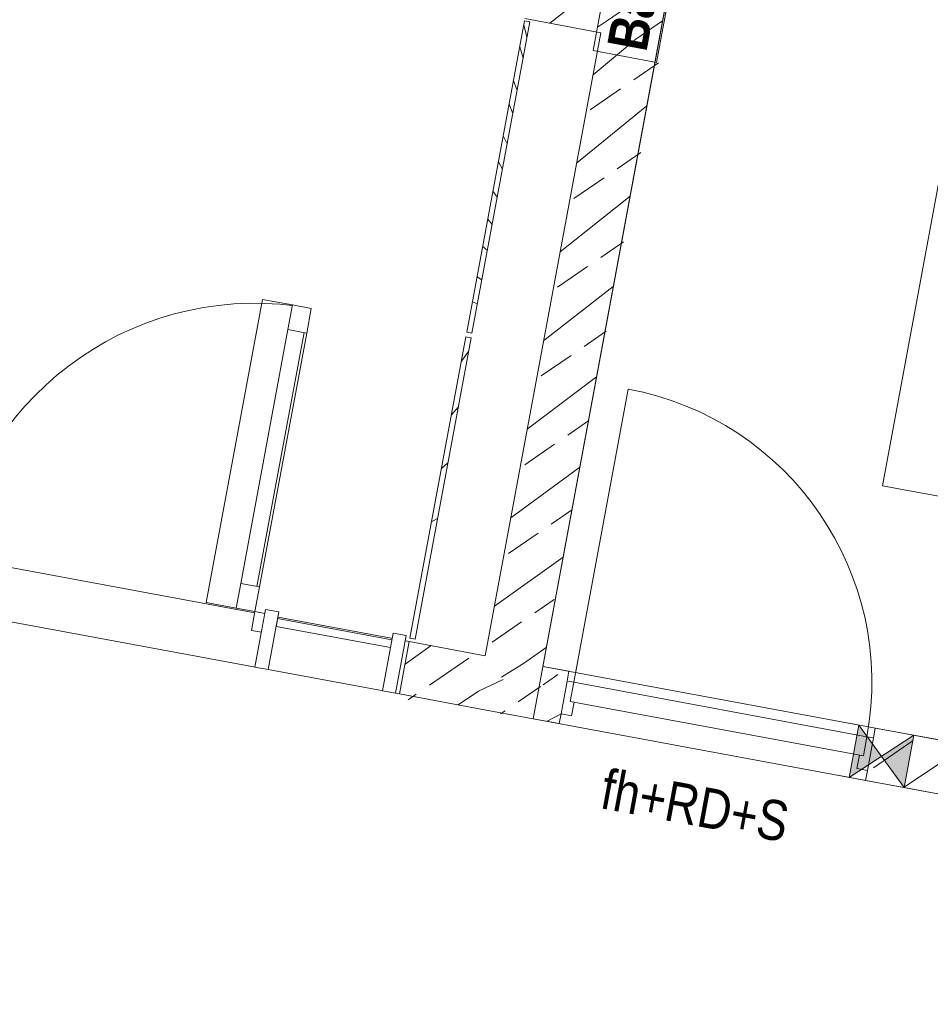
# Model space of a CAD drawing. Header units: metres. Extents: x 32353251 to 32353583, y 5707748 to 5708004.
# Tile 42 of 164: x 32353345.07 to 32353348.49, y 5707924 to 5707927.7. Entities that reach past the tile are written whole.
import ezdxf

# ---------------------------------------------------------------- set-up
doc = ezdxf.new("R2010")
doc.units = ezdxf.units.M
doc.header["$LTSCALE"] = 0.75
doc.set_wipeout_variables(frame=1)
doc.linetypes.add('10417023$0$#9_Achse', pattern=[1.6, 0.00254, -1.59746])
doc.layers.get('0').update_dxf_attribs({"linetype": 'CONTINUOUS'})
for name, color, linetype, lineweight in [('10417023$0$#9_002_GES I Übersicht Erdgeschoss_1_101_Wand Aussen.A', 7, 'CONTINUOUS', 25), ('10417023$0$#9_002_GES I Übersicht Erdgeschoss_1_115_Außentüren', 7, 'CONTINUOUS', 25), ('10417023$0$#9_002_GES I Übersicht Erdgeschoss_1_607b_Brandschutz 1_100', 7, 'CONTINUOUS', 25), ('10417023$0$#9_002_GES I Übersicht Erdgeschoss_1_Neubau_102_Wand Innen.A', 7, 'CONTINUOUS', 25), ('10417023$0$#9_002_GES I Übersicht Erdgeschoss_1_Neubau_104_Decken.A', 7, 'CONTINUOUS', 25), ('10417023$0$#9_002_GES I Übersicht Erdgeschoss_1_Neubau_115_Außentüren', 7, 'CONTINUOUS', 25), ('10417023$0$#9_002_GES I Übersicht Erdgeschoss_1_Neubau_201_Aussenwandbekleidu', 7, 'CONTINUOUS', 25), ('10417023$0$Keine', 7, 'CONTINUOUS', 13)]:
    doc.layers.add(name, color=color, linetype=linetype, lineweight=lineweight)
doc.styles.add('10417023$0$ARIAL NARROW', font='ARIALN.TTF')
doc.styles.add('10417023$0$Arial Narrow (bold)', font='ARIALNB.TTF')
pattern_1 = [(44.99999999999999, (0, 0), (-0.1697056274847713, 0.1697056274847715), []), (44.99999999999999, (-0.08485281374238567, 0.08485281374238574), (-0.1697056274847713, 0.1697056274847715), [0.18, -0.05999999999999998])]
pattern_2 = [(134.9999999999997, (0, 0), (0.1060660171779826, 0.1060660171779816), []), (134.9999999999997, (-0.03535533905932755, -0.0353553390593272), (0.1060660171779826, 0.1060660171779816), [])]

# ---------------------------------------------------------------- blocks, each defined once
blk = doc.blocks.new('10417023$0$#9_MKO_LP5_ARC_GES_UP_00_002_P_G_modell (3D)')
at = {"layer": '10417023$0$#9_002_GES I Übersicht Erdgeschoss_1_101_Wand Aussen.A', "linetype": 'Continuous', "lineweight": 5, "true_color": 0xff0000}
h = blk.add_hatch(dxfattribs=at)
h.set_pattern_fill('#9_BETON__STAHLBETON_0001', color=1, style=0, pattern_type=2)
h.set_pattern_definition(pattern_1)
h.paths.add_polyline_path([(-32353498.224228, -5707792.89957689), (-32353498.224228, -5707792.67957689), (-32353498.444228, -5707792.67957689), (-32353498.444228, -5707792.89957689)])
at = {"layer": '10417023$0$#9_002_GES I Übersicht Erdgeschoss_1_Neubau_102_Wand Innen.A', "linetype": 'Continuous', "lineweight": 5, "true_color": 0xff0000}
h = blk.add_hatch(dxfattribs=at)
h.set_pattern_fill('#9_BETON__STAHLBETON_0001', color=1, style=0, pattern_type=2)
h.set_pattern_definition(pattern_1)
h.paths.add_polyline_path([(-32353498.224228, -5707795.27957689), (-32353498.224228, -5707792.89957689), (-32353498.444228, -5707792.89957689), (-32353498.444228, -5707795.279576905)])
h = blk.add_hatch(dxfattribs=at)
h.set_pattern_fill('#9_BETON__STAHLBETON_0001', color=1, style=0, pattern_type=2)
h.set_pattern_definition(pattern_1)
h.paths.add_polyline_path([(-32353498.444228, -5707795.279576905), (-32353498.73422769, -5707795.279576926), (-32353498.73422767, -5707795.479576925), (-32353498.444228, -5707795.479576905)])
h = blk.add_hatch(dxfattribs=at)
h.set_pattern_fill('#9_BETON__STAHLBETON_0001', color=1, style=0, pattern_type=2)
h.set_pattern_definition(pattern_1)
h.paths.add_polyline_path([(-32353498.224228, -5707795.279576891), (-32353498.444228, -5707795.279576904), (-32353498.22422802, -5707795.479576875)])
h = blk.add_hatch(dxfattribs=at)
h.set_pattern_fill('#9_BETON__STAHLBETON_0001', color=1, style=0, pattern_type=2)
h.set_pattern_definition(pattern_1)
h.paths.add_polyline_path([(-32353498.444228, -5707795.479576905), (-32353498.224228, -5707795.479576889), (-32353498.444228, -5707795.279576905)])
h = blk.add_hatch(dxfattribs=at)
h.set_pattern_fill('#9_BETON__STAHLBETON_0001', color=1, style=0, pattern_type=2)
h.set_pattern_definition(pattern_1)
h.paths.add_polyline_path([(-32353498.224228, -5707795.279576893), (-32353498.224228, -5707795.47957689), (-32353498.124228, -5707795.47957689), (-32353498.124228, -5707795.279576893)])
h = blk.add_hatch(dxfattribs=at)
h.set_pattern_fill('#9_BETON__STAHLBETON_0001', color=1, style=0, pattern_type=2)
h.set_pattern_definition(pattern_1)
h.paths.add_polyline_path([(-32353496.95422801, -5707795.47957689), (-32353496.6442301, -5707795.47957689), (-32353496.6442301, -5707795.279576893), (-32353496.95422801, -5707795.279576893)])
at = {"layer": '10417023$0$#9_002_GES I Übersicht Erdgeschoss_1_115_Außentüren', "color": 1, "linetype": 'Continuous', "lineweight": 13, "true_color": 0xff0000, "flags": 128}
blk.add_lwpolyline([(-32353499.39614017, -5707794.116514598), (-32353499.51060929, -5707794.116514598), (-32353499.51060929, -5707795.274512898), (-32353499.39614017, -5707795.274512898)], dxfattribs=at)
at = {"layer": '10417023$0$#9_002_GES I Übersicht Erdgeschoss_1_607b_Brandschutz 1_100', "color": 1, "linetype": 'Continuous', "lineweight": 13, "true_color": 0xff0000}
for p, q in [((-32353498.46073106, -5707792.035096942), (-32353498.46073106, -5707792.970770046)), ((-32353498.21808317, -5707792.970770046), (-32353498.21808317, -5707792.035096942)), ((-32353498.46073106, -5707792.970770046), (-32353498.21808317, -5707792.970770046))]:
    blk.add_line(p, q, dxfattribs=at)
at = {"layer": '10417023$0$#9_002_GES I Übersicht Erdgeschoss_1_Neubau_102_Wand Innen.A', "color": 1, "linetype": 'Continuous', "lineweight": 18, "true_color": 0xff0000}
for p, q in [((-32353498.2242287, -5707792.899577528), (-32353498.2242287, -5707792.679577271)), ((-32353498.224228, -5707795.27957689), (-32353498.224228, -5707792.679576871)), ((-32353498.444228, -5707792.89957689), (-32353498.444228, -5707795.279576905)), ((-32353498.444228, -5707795.279576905), (-32353498.73422769, -5707795.279576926)), ((-32353498.124228, -5707795.27957689), (-32353498.224228, -5707795.27957689)), ((-32353498.12422858, -5707795.317077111), (-32353498.12422858, -5707795.279577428)), ((-32353496.95422865, -5707795.317077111), (-32353496.95422865, -5707795.279577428)), ((-32353496.80652522, -5707795.279576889), (-32353496.95422801, -5707795.279576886)), ((-32353496.6442301, -5707795.27957689), (-32353496.80652522, -5707795.27957689)), ((-32353498.12422858, -5707795.442076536), (-32353498.12422858, -5707795.317077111)), ((-32353496.95422865, -5707795.442076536), (-32353496.95422865, -5707795.317077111)), ((-32353498.12422858, -5707795.479576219), (-32353498.12422858, -5707795.442076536)), ((-32353496.95422865, -5707795.479576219), (-32353496.95422865, -5707795.442076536)), ((-32353498.73422767, -5707795.479576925), (-32353498.444228, -5707795.479576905)), ((-32353498.224228, -5707795.47957689), (-32353498.444228, -5707795.479576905)), ((-32353498.224228, -5707795.47957689), (-32353498.12422799, -5707795.47957689)), ((-32353496.954228, -5707795.479576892), (-32353496.80652522, -5707795.479576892)), ((-32353496.80652522, -5707795.47957689), (-32353496.6442301, -5707795.47957689))]:
    blk.add_line(p, q, dxfattribs=at)
at = {"layer": '10417023$0$#9_002_GES I Übersicht Erdgeschoss_1_Neubau_102_Wand Innen.A', "color": 1, "linetype": 'Continuous', "lineweight": 13, "true_color": 0xff0000}
for p, q in [((-32353498.09922782, -5707795.317077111), (-32353498.09922782, -5707794.197077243)), ((-32353498.73422769, -5707795.279576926), (-32353502.62381512, -5707795.279577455)), ((-32353498.12422858, -5707795.317077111), (-32353498.12422858, -5707795.279577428)), ((-32353496.80652529, -5707795.279577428), (-32353497.01652553, -5707795.479576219)), ((-32353496.80652529, -5707795.479576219), (-32353497.01652553, -5707795.279577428)), ((-32353497.01652522, -5707795.279576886), (-32353497.01652522, -5707795.479576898)), ((-32353496.95422865, -5707795.317077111), (-32353496.95422865, -5707795.279577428)), ((-32353496.80652522, -5707795.479576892), (-32353496.80652522, -5707795.279576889)), ((-32353498.09922782, -5707795.317077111), (-32353498.12422858, -5707795.317077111)), ((-32353498.12422858, -5707795.317077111), (-32353498.12422858, -5707795.442076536)), ((-32353498.12422858, -5707795.442076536), (-32353498.12422858, -5707795.317077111)), ((-32353498.12422858, -5707795.442076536), (-32353498.12422858, -5707795.317077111)), ((-32353498.09922782, -5707795.390077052), (-32353498.09922782, -5707795.317077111)), ((-32353498.09922782, -5707795.390077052), (-32353498.09922782, -5707795.317077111)), ((-32353498.09922782, -5707795.317077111), (-32353496.97922796, -5707795.317077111)), ((-32353496.97922796, -5707795.390077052), (-32353496.97922796, -5707795.317077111)), ((-32353496.97922796, -5707795.317077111), (-32353496.95422865, -5707795.317077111)), ((-32353496.97922796, -5707795.317077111), (-32353496.97922796, -5707795.390077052)), ((-32353496.95422865, -5707795.317077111), (-32353496.95422865, -5707795.442076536)), ((-32353496.95422865, -5707795.442076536), (-32353496.95422865, -5707795.317077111)), ((-32353496.95422865, -5707795.442076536), (-32353496.95422865, -5707795.317077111)), ((-32353498.08422853, -5707795.390077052), (-32353498.09922782, -5707795.390077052)), ((-32353496.97922796, -5707795.390077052), (-32353498.09922782, -5707795.390077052)), ((-32353498.08422853, -5707795.442076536), (-32353498.08422853, -5707795.390077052)), ((-32353496.99422869, -5707795.442076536), (-32353496.99422869, -5707795.390077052)), ((-32353496.99422869, -5707795.390077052), (-32353496.97922796, -5707795.390077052)), ((-32353498.12422858, -5707795.442076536), (-32353498.08422853, -5707795.442076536)), ((-32353498.12422858, -5707795.479576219), (-32353498.12422858, -5707795.442076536)), ((-32353496.95422865, -5707795.442076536), (-32353496.99422869, -5707795.442076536)), ((-32353496.95422865, -5707795.479576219), (-32353496.95422865, -5707795.442076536)), ((-32353502.62381512, -5707795.479577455), (-32353498.73422767, -5707795.479576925))]:
    blk.add_line(p, q, dxfattribs=at)
at = {"layer": '10417023$0$#9_002_GES I Übersicht Erdgeschoss_1_Neubau_102_Wand Innen.A', "color": 1, "linetype": '10417023$0$#9_Achse', "lineweight": 13, "true_color": 0xff0000}
for p, q in [((-32353496.95422865, -5707795.279577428), (-32353498.12422858, -5707795.279577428)), ((-32353496.95422865, -5707795.479576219), (-32353498.12422858, -5707795.479576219))]:
    blk.add_line(p, q, dxfattribs=at)
at = {"layer": '10417023$0$#9_002_GES I Übersicht Erdgeschoss_1_Neubau_102_Wand Innen.A', "color": 1, "linetype": 'Continuous', "lineweight": 13, "true_color": 0xff0000}
blk.add_arc((-32353498.099228, -5707795.317076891), 1.12, 4.878706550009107e-08, 90.00000000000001, dxfattribs=at)
at = {"layer": '10417023$0$#9_002_GES I Übersicht Erdgeschoss_1_Neubau_102_Wand Innen.A', "color": 1, "linetype": 'Continuous', "true_color": 0xff0000}
for points in [[(-32353497.01652522, -5707795.479576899), (-32353496.91152522, -5707795.379576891), (-32353497.01652522, -5707795.279576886)], [(-32353496.80652522, -5707795.479576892), (-32353496.80652522, -5707795.279576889), (-32353496.91152522, -5707795.379576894)]]:
    blk.add_solid(points, dxfattribs=at)
at = {"layer": '10417023$0$#9_002_GES I Übersicht Erdgeschoss_1_Neubau_104_Decken.A', "color": 1, "linetype": 'Continuous', "lineweight": 13, "true_color": 0xff0000, "flags": 128}
for points in [[(-32353496.6442301, -5707795.47957689), (-32353498.224228, -5707795.47957689), (-32353498.224228, -5707792.51957689), (-32353498.224228, -5707790.779532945), (-32353491.124228, -5707790.779532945), (-32353491.124228, -5707794.37957689), (-32353496.6442301, -5707794.37957689)], [(-32353498.224228, -5707795.479576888), (-32353496.64423007, -5707795.479576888), (-32353496.64423007, -5707794.379576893), (-32353497.0942002, -5707794.379576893), (-32353497.0942002, -5707792.779576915), (-32353497.0942002, -5707792.379489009), (-32353497.0942002, -5707790.779532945), (-32353498.224228, -5707790.779532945)], [(-32353498.22421727, -5707792.77957689), (-32353498.22421727, -5707790.779532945), (-32353491.1242156, -5707790.779532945), (-32353491.12420795, -5707794.379576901), (-32353496.64421937, -5707794.37957689), (-32353496.64421937, -5707795.27957689), (-32353498.22421727, -5707795.27957689)]]:
    blk.add_lwpolyline(points, close=True, dxfattribs=at)
at = {"layer": '10417023$0$#9_002_GES I Übersicht Erdgeschoss_1_607b_Brandschutz 1_100', "color": 1, "true_color": 0xff0000, "insert": (-32353498.33675337, -5707792.502933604), "char_height": 0.1502737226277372, "attachment_point": 5, "rotation": 90, "line_spacing_factor": 1.002187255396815, "style": '10417023$0$Arial Narrow (bold)'}
blk.add_mtext('Bauart BW ', dxfattribs=at)
at = {"color": 1, "linetype": 'Continuous', "lineweight": 5, "true_color": 0xff0000}
for points, layer in [([(-32353497.920467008, -5707795.809771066), (-32353497.157989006, -5707795.809771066), (-32353497.157989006, -5707795.567123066), (-32353497.920467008, -5707795.567123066)], '10417023$0$#9_002_GES I Übersicht Erdgeschoss_1_607b_Brandschutz 1_100'), ([(-32353498.734088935, -5707792.907615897), (-32353498.734089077, -5707794.0974401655), (-32353498.714089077, -5707794.097440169), (-32353498.714088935, -5707792.907615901)], '10417023$0$#9_002_GES I Übersicht Erdgeschoss_1_Neubau_201_Aussenwandbekleidu')]:
    blk.add_wipeout(points, dxfattribs=at).dxf.layer = layer
at = {"layer": '10417023$0$#9_002_GES I Übersicht Erdgeschoss_1_101_Wand Aussen.A', "linetype": 'Continuous', "lineweight": 5, "true_color": 0xff0000}
h = blk.add_hatch(dxfattribs=at)
h.set_pattern_fill('#9_BETON__STAHLBETON_0001', color=1, style=0, pattern_type=2)
h.set_pattern_definition(pattern_1)
h.paths.add_polyline_path([(-32353498.444228, -5707792.679576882), (-32353498.73422799, -5707792.679576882), (-32353498.73422799, -5707792.89957689), (-32353498.444228, -5707792.89957689)])
at = {"layer": '10417023$0$#9_002_GES I Übersicht Erdgeschoss_1_101_Wand Aussen.A', "color": 1, "linetype": 'Continuous', "lineweight": 18, "true_color": 0xff0000}
blk.add_line((-32353498.73422799, -5707792.89957689), (-32353498.444228, -5707792.89957689), dxfattribs=at)
at = {"layer": '10417023$0$#9_002_GES I Übersicht Erdgeschoss_1_Neubau_201_Aussenwandbekleidu', "color": 1, "linetype": 'Continuous', "lineweight": 13, "true_color": 0xff0000}
for p, q in [((-32353498.73408892, -5707792.907615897), (-32353498.73408907, -5707794.097440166)), ((-32353498.71408892, -5707792.9076159), (-32353498.73408892, -5707792.907615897)), ((-32353498.71408907, -5707794.097440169), (-32353498.71408892, -5707792.9076159)), ((-32353498.73408907, -5707794.097440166), (-32353498.71408907, -5707794.097440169))]:
    blk.add_line(p, q, dxfattribs=at)
at = {"layer": '10417023$0$#9_002_GES I Übersicht Erdgeschoss_1_Neubau_201_Aussenwandbekleidu', "color": 1, "linetype": 'Continuous', "lineweight": 18, "true_color": 0xff0000}
blk.add_line((-32353498.71408892, -5707792.9076159), (-32353498.73408892, -5707792.907615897), dxfattribs=at)
at = {"layer": '10417023$0$#9_002_GES I Übersicht Erdgeschoss_1_607b_Brandschutz 1_100', "color": 1, "true_color": 0xff0000, "insert": (-32353497.920467, -5707795.689911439), "char_height": 0.1502737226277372, "attachment_point": 4, "line_spacing_factor": 1.002187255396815, "style": '10417023$0$ARIAL NARROW'}
blk.add_mtext('fh+RD+S ', dxfattribs=at)
at = {"color": 1, "linetype": 'Continuous', "lineweight": 5, "true_color": 0xff0000}
for points in [[(-32353499.396525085, -5707795.180576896), (-32353499.324525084, -5707795.180576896), (-32353499.324525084, -5707794.210420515), (-32353499.396525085, -5707794.210420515)], [(-32353499.2565251, -5707795.2845768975), (-32353499.2565251, -5707795.314576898), (-32353498.779228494, -5707795.314576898), (-32353498.779228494, -5707795.2845768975)]]:
    blk.add_wipeout(points, dxfattribs=at).dxf.layer = '10417023$0$#9_002_GES I Übersicht Erdgeschoss_1_Neubau_115_Außentüren'
at = {"layer": '10417023$0$#9_002_GES I Übersicht Erdgeschoss_1_Neubau_115_Außentüren', "color": 1, "linetype": 'Continuous', "lineweight": 13, "true_color": 0xff0000}
for p, q in [((-32353499.39652543, -5707795.180576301), (-32353499.39652543, -5707794.210420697)), ((-32353499.33452449, -5707795.180576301), (-32353499.33452449, -5707794.210420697)), ((-32353499.32452448, -5707795.180576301), (-32353499.32452448, -5707794.210420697))]:
    blk.add_line(p, q, dxfattribs=at)
at = {"layer": '10417023$0$#9_002_GES I Übersicht Erdgeschoss_1_Neubau_115_Außentüren', "color": 1, "linetype": 'Continuous', "lineweight": 13, "true_color": 0xff0000, "flags": 128}
for points in [[(-32353499.39652509, -5707795.180576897), (-32353499.39652509, -5707794.210420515), (-32353499.32452508, -5707794.210420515), (-32353499.32452508, -5707795.180576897)], [(-32353499.2565251, -5707795.284576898), (-32353499.2565251, -5707795.314576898), (-32353498.77922849, -5707795.314576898), (-32353498.77922849, -5707795.284576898)]]:
    blk.add_lwpolyline(points, close=True, dxfattribs=at)
at = {"layer": '10417023$0$#9_002_GES I Übersicht Erdgeschoss_1_Neubau_115_Außentüren', "color": 1, "linetype": 'Continuous', "lineweight": 13, "true_color": 0xff0000}
blk.add_arc((-32353499.32452508, -5707795.274576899), 1.158156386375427, 90.00000018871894, 179.9999999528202, dxfattribs=at)
at = {"color": 1, "linetype": 'Continuous', "lineweight": 5, "true_color": 0xff0000}
blk.add_wipeout([(-32353498.734089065, -5707794.115814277), (-32353498.734089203, -5707795.267033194), (-32353498.714089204, -5707795.267033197), (-32353498.71408907, -5707794.115814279)], dxfattribs=at).dxf.layer = '10417023$0$#9_002_GES I Übersicht Erdgeschoss_1_Neubau_201_Aussenwandbekleidu'
at = {"layer": '10417023$0$#9_002_GES I Übersicht Erdgeschoss_1_Neubau_201_Aussenwandbekleidu', "linetype": 'Continuous', "lineweight": 5, "true_color": 0xff0000}
h = blk.add_hatch(dxfattribs=at)
h.set_pattern_fill('#9_METALL__STAHL_0001', color=1, style=0, pattern_type=2)
h.set_pattern_definition(pattern_2)
h.paths.add_polyline_path([(-32353498.73408892, -5707792.907615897), (-32353498.73408907, -5707794.097440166), (-32353498.71408907, -5707794.097440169), (-32353498.71408892, -5707792.9076159)])
h = blk.add_hatch(dxfattribs=at)
h.set_pattern_fill('#9_METALL__STAHL_0001', color=1, style=0, pattern_type=2)
h.set_pattern_definition(pattern_2)
h.paths.add_polyline_path([(-32353498.73408907, -5707794.115814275), (-32353498.7340892, -5707795.267033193), (-32353498.7140892, -5707795.267033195), (-32353498.71408907, -5707794.115814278)])
at = {"layer": '10417023$0$#9_002_GES I Übersicht Erdgeschoss_1_Neubau_201_Aussenwandbekleidu', "color": 1, "linetype": 'Continuous', "lineweight": 18, "true_color": 0xff0000}
for p, q in [((-32353498.73408892, -5707792.907615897), (-32353498.73408907, -5707794.097440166)), ((-32353498.71408907, -5707794.097440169), (-32353498.71408892, -5707792.9076159)), ((-32353498.73408907, -5707794.097440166), (-32353498.71408907, -5707794.097440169)), ((-32353498.73408907, -5707794.115814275), (-32353498.7340892, -5707795.267033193)), ((-32353498.71408907, -5707794.115814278), (-32353498.73408907, -5707794.115814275)), ((-32353498.7140892, -5707795.267033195), (-32353498.71408907, -5707794.115814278)), ((-32353498.7340892, -5707795.267033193), (-32353498.7140892, -5707795.267033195))]:
    blk.add_line(p, q, dxfattribs=at)
at = {"layer": '10417023$0$#9_002_GES I Übersicht Erdgeschoss_1_Neubau_201_Aussenwandbekleidu', "color": 1, "linetype": 'Continuous', "lineweight": 13, "true_color": 0xff0000}
for p, q in [((-32353498.73408907, -5707794.115814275), (-32353498.7340892, -5707795.267033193)), ((-32353498.71408907, -5707794.115814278), (-32353498.73408907, -5707794.115814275)), ((-32353498.7140892, -5707795.267033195), (-32353498.71408907, -5707794.115814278)), ((-32353498.7340892, -5707795.267033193), (-32353498.7140892, -5707795.267033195))]:
    blk.add_line(p, q, dxfattribs=at)
at = {"color": 1, "linetype": 'Continuous', "lineweight": 5, "true_color": 0xff0000}
for points in [[(-32353499.39652508, -5707794.210420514), (-32353499.324525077, -5707794.210420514), (-32353499.324525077, -5707794.116420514), (-32353499.39652508, -5707794.116420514)], [(-32353499.39652508, -5707795.274576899), (-32353499.324525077, -5707795.274576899), (-32353499.324525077, -5707795.180576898), (-32353499.39652508, -5707795.180576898)]]:
    blk.add_wipeout(points, dxfattribs=at).dxf.layer = '10417023$0$#9_002_GES I Übersicht Erdgeschoss_1_Neubau_115_Außentüren'
at = {"layer": '10417023$0$#9_002_GES I Übersicht Erdgeschoss_1_Neubau_115_Außentüren', "color": 1, "linetype": 'Continuous', "lineweight": 13, "true_color": 0xff0000, "flags": 128}
for points in [[(-32353499.39652509, -5707794.210420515), (-32353499.39652509, -5707794.116420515), (-32353499.32452508, -5707794.116420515), (-32353499.32452508, -5707794.210420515)], [(-32353499.39652509, -5707795.274576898), (-32353499.39652509, -5707795.180576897), (-32353499.32452508, -5707795.180576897), (-32353499.32452508, -5707795.274576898)]]:
    blk.add_lwpolyline(points, close=True, dxfattribs=at)
at = {"color": 1, "linetype": 'Continuous', "lineweight": 5, "true_color": 0xff0000}
blk.add_wipeout([(-32353498.749228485, -5707795.259576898), (-32353498.799228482, -5707795.259576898), (-32353498.799228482, -5707795.479576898), (-32353498.749228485, -5707795.479576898)], dxfattribs=at).dxf.layer = '10417023$0$#9_002_GES I Übersicht Erdgeschoss_1_Neubau_115_Außentüren'
at = {"layer": '10417023$0$#9_002_GES I Übersicht Erdgeschoss_1_101_Wand Aussen.A', "color": 1, "linetype": 'Continuous', "lineweight": 18, "true_color": 0xff0000}
blk.add_line((-32353498.73422785, -5707795.479576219), (-32353498.73422785, -5707795.279577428), dxfattribs=at)
at = {"layer": '10417023$0$#9_002_GES I Übersicht Erdgeschoss_1_Neubau_115_Außentüren', "color": 1, "linetype": 'Continuous', "lineweight": 13, "true_color": 0xff0000, "flags": 128}
blk.add_lwpolyline([(-32353498.74922849, -5707795.259576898), (-32353498.79922849, -5707795.259576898), (-32353498.79922849, -5707795.479576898), (-32353498.74922849, -5707795.479576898)], close=True, dxfattribs=at)
at = {"color": 1, "linetype": 'Continuous', "lineweight": 5, "true_color": 0xff0000}
blk.add_wipeout([(-32353499.286525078, -5707795.274576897), (-32353499.324525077, -5707795.274576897), (-32353499.324525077, -5707795.3465768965), (-32353499.286525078, -5707795.3465768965)], dxfattribs=at).dxf.layer = '10417023$0$#9_002_GES I Übersicht Erdgeschoss_1_Neubau_115_Außentüren'
at = {"layer": '10417023$0$#9_002_GES I Übersicht Erdgeschoss_1_Neubau_115_Außentüren', "color": 1, "linetype": 'Continuous', "lineweight": 13, "true_color": 0xff0000, "flags": 128}
blk.add_lwpolyline([(-32353499.28652509, -5707795.274576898), (-32353499.32452508, -5707795.274576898), (-32353499.32452508, -5707795.346576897), (-32353499.28652509, -5707795.346576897)], close=True, dxfattribs=at)
at = {"color": 1, "linetype": 'Continuous', "lineweight": 5, "true_color": 0xff0000}
blk.add_wipeout([(-32353499.236525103, -5707795.259576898), (-32353499.2865251, -5707795.259576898), (-32353499.2865251, -5707795.479576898), (-32353499.236525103, -5707795.479576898)], dxfattribs=at).dxf.layer = '10417023$0$#9_002_GES I Übersicht Erdgeschoss_1_Neubau_115_Außentüren'
at = {"layer": '10417023$0$#9_002_GES I Übersicht Erdgeschoss_1_Neubau_115_Außentüren', "color": 1, "linetype": 'Continuous', "lineweight": 13, "true_color": 0xff0000, "flags": 128}
blk.add_lwpolyline([(-32353499.2365251, -5707795.259576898), (-32353499.2865251, -5707795.259576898), (-32353499.2865251, -5707795.479576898), (-32353499.2365251, -5707795.479576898)], close=True, dxfattribs=at)
blk = doc.blocks.new('10417023$0$2_MKO_LP5_LAN_GES_UP_00_002_V_A (3D)')
at = {"layer": '10417023$0$Keine'}
blk.add_blockref('10417023$0$#9_MKO_LP5_ARC_GES_UP_00_002_P_G_modell (3D)', (0, 0), dxfattribs=at)
blk = doc.blocks.new('10417023')
at = {"layer": '10417023$0$Keine', "rotation": 349.4819372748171}
blk.add_blockref('10417023$0$2_MKO_LP5_LAN_GES_UP_00_002_V_A (3D)', (65205154.93137175, 5413829.557758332), dxfattribs=at)

msp = doc.modelspace()

# ---------------------------------------------------------------- block references
msp.add_blockref('10417023', (0, 0))

doc.saveas('drawing.dxf')
